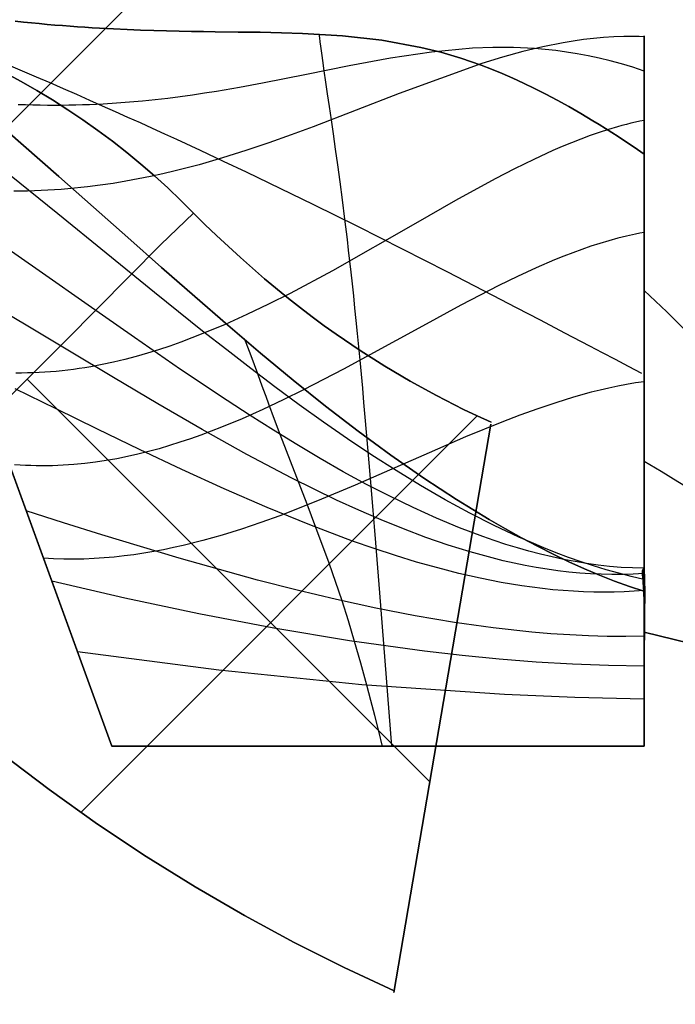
# Model space of a CAD drawing. Header units: millimetres. Extents: x -1030 to 192, y -442 to 180.
# Tile 111 of 256: x -1005.55 to -1003.7, y 166.15 to 168.92. Entities that reach past the tile are written whole.
import ezdxf

# ---------------------------------------------------------------- set-up
doc = ezdxf.new("R2010")
doc.units = ezdxf.units.MM
doc.header["$MEASUREMENT"] = 0
doc.layers.add('OVIDIO 120x60x72h', color=7, linetype='Continuous')

msp = doc.modelspace()

# ---------------------------------------------------------------- linework, layer by layer
at = {"layer": 'OVIDIO 120x60x72h', "extrusion": (-0.000231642, 0.999884, 0.015217)}
for points in [[(1007.8802, 752.9246), (996.9175, 32.8412)], [(996.9175, 32.8412), (1007.8802, 752.9246)], [(995.8571, 32.8573), (1006.8198, 752.9407)], [(1006.8198, 752.9407), (995.8571, 32.8573)]]:
    msp.add_lwpolyline(points, dxfattribs=at)
at = {"layer": 'OVIDIO 120x60x72h', "extrusion": (0.999885, -0.000231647, 0.015188)}
for points in [[(179.1304, 50.6732), (168.1459, 770.7703)], [(168.1459, 770.7703), (179.1304, 50.6732)]]:
    msp.add_lwpolyline(points, dxfattribs=at)
at = {"layer": 'OVIDIO 120x60x72h', "extrusion": (0.999884, -0.000231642, 0.015217)}
msp.add_lwpolyline([(178.2251, 50.7005), (167.2622, 770.7976)], dxfattribs=at)
at = {"layer": 'OVIDIO 120x60x72h'}
for points in [[(-1028.4247, 145.7827), (-995.8984, 178.3089)], [(-995.8984, 178.3089), (-1028.4247, 145.7827)], [(-1001.3785, 172.8289), (-1022.9446, 151.2627)], [(-1005.2906, 166.8774), (-1006.0616, 168.9957)], [(-1006.0616, 168.9957), (-1005.2906, 166.8774)], [(-1004.3948, 166.7771), (-1005.5277, 167.91)], [(-1005.3773, 166.6912), (-1004.261, 167.8075)], [(-1005.2906, 166.8774), (-1003.7906, 166.8774)], [(-1003.7906, 166.8774), (-1005.2906, 166.8774)]]:
    msp.add_lwpolyline(points, dxfattribs=at)
at = {"layer": 'OVIDIO 120x60x72h', "extrusion": (0.999884, -0.000231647, 0.015199)}
for points in [[(167.0966, 770.7777), (178.0729, 50.6707)], [(178.0729, 50.6707), (167.0966, 770.7777)]]:
    msp.add_lwpolyline(points, dxfattribs=at)
at = {"layer": 'OVIDIO 120x60x72h', "extrusion": (0, 1.59187e-08, 1)}
for points in [[(-1006.0615, 168.9954), (-1005.2906, 166.8774)], [(-1005.2906, 166.8774), (-1006.0615, 168.9954)]]:
    msp.add_lwpolyline(points, dxfattribs=at)
at = {"layer": 'OVIDIO 120x60x72h', "extrusion": (0.982777, -0.161494, -0.089829)}
msp.add_lwpolyline([(3.7294, 661.2636), (2.8658, 660.7915)], dxfattribs=at)
at = {"layer": 'OVIDIO 120x60x72h', "extrusion": (0, 1, 0)}
for points in [[(1003.7906, 755.5378), (419.1111, 755.5378)], [(1003.7919, 755.1932), (419.1111, 755.1932)], [(1003.7906, 755.5783), (1005.2906, 755.5783)], [(1005.2906, 755.5783), (1003.7906, 755.5783)], [(1003.7906, 757.0783), (419.1111, 757.0783)], [(419.1111, 755.5783), (1003.7906, 755.5783)], [(419.1111, 757.0783), (1003.7906, 757.0783)], [(1003.7906, 755.5783), (419.1111, 755.5783)]]:
    msp.add_lwpolyline(points, dxfattribs=at)
at = {"layer": 'OVIDIO 120x60x72h', "extrusion": (1, -0.000664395, 0.000465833)}
for points in [[(166.6476, 755.3036), (167.8777, 754.4411)], [(167.8777, 754.4411), (166.6476, 755.3036)]]:
    msp.add_lwpolyline(points, dxfattribs=at)
at = {"layer": 'OVIDIO 120x60x72h', "extrusion": (1, 0, 0)}
for points in [[(168.5446, 753.9735), (168.5245, 753.9437), (168.5038, 753.9142), (168.4825, 753.8851), (168.4607, 753.8563), (168.4384, 753.828), (168.4155, 753.8), (168.3922, 753.7724), (168.3683, 753.7452), (168.344, 753.7185), (168.3192, 753.6922), (168.2939, 753.6664), (168.2682, 753.641), (168.242, 753.6162), (168.2154, 753.5918), (168.1884, 753.5679), (168.1611, 753.5446)], [(168.1611, 753.5446), (168.1884, 753.5679), (168.2154, 753.5918), (168.242, 753.6162), (168.2682, 753.641), (168.2939, 753.6664), (168.3192, 753.6922), (168.344, 753.7185), (168.3683, 753.7452), (168.3922, 753.7724), (168.4155, 753.8), (168.4384, 753.828), (168.4607, 753.8563), (168.4825, 753.8851), (168.5038, 753.9142), (168.5245, 753.9437), (168.5446, 753.9735)], [(168.2341, 753.6089), (167.7858, 754.5056)], [(168.1611, 753.5446), (167.1983, 754.6949)], [(167.1983, 754.6949), (168.1611, 753.5446)], [(167.6598, 754.1435), (168.0348, 754.331)]]:
    msp.add_lwpolyline(points, dxfattribs=at)
at = {"layer": 'OVIDIO 120x60x72h', "extrusion": (-0.015219, -0.015219, 0.999768)}
msp.add_lwpolyline([(-993.4734, 180.1212), (-994.5341, 179.0608)], dxfattribs=at)
at = {"layer": 'OVIDIO 120x60x72h', "extrusion": (0.265507, 0.881208, -0.391124)}
for points in [[(965.2841, 585.8316), (1010.9038, 645.0517)], [(1010.9038, 645.0517), (965.2841, 585.8316)]]:
    msp.add_lwpolyline(points, dxfattribs=at)
at = {"layer": 'OVIDIO 120x60x72h', "extrusion": (1.17502e-06, 6.8884e-06, 1)}
for points in [[(-1004.223, 167.7845), (-1004.496, 166.1841)], [(-1004.496, 166.1841), (-1004.223, 167.7845)]]:
    msp.add_lwpolyline(points, dxfattribs=at)
at = {"layer": 'OVIDIO 120x60x72h', "extrusion": (0.26535, 0.881271, -0.391089)}
for points in [[(1009.955, 645.0009), (1007.8396, 642.2534)], [(1007.8396, 642.2534), (1009.955, 645.0009)]]:
    msp.add_lwpolyline(points, dxfattribs=at)
at = {"layer": 'OVIDIO 120x60x72h', "extrusion": (0.26556, 0.881185, -0.391139)}
for points in [[(1011.6195, 644.4873), (965.2992, 584.369)], [(965.2992, 584.369), (1011.6195, 644.4873)]]:
    msp.add_lwpolyline(points, dxfattribs=at)
at = {"layer": 'OVIDIO 120x60x72h', "extrusion": (0.265352, 0.881275, -0.39108)}
msp.add_lwpolyline([(1007.929, 642.1879), (1009.8548, 644.6893)], dxfattribs=at)
at = {"layer": 'OVIDIO 120x60x72h', "extrusion": (0.12261, 0.276068, 0.953286)}
msp.add_lwpolyline([(984.766, 472.1256), (984.766, 470.6256)], dxfattribs=at)
at = {"layer": 'OVIDIO 120x60x72h', "extrusion": (0.265358, 0.881269, -0.391088)}
for points in [[(1008.0174, 642.1123), (1009.7538, 644.3675)], [(1009.7538, 644.3675), (1008.0174, 642.1123)]]:
    msp.add_lwpolyline(points, dxfattribs=at)
at = {"layer": 'OVIDIO 120x60x72h'}
for points in [[(-1006.0115, 168.9351, 755.5761), (-1005.9637, 168.9222, 755.5761), (-1005.9161, 168.9081, 755.5763), (-1005.8688, 168.8927, 755.5765), (-1005.8217, 168.876, 755.5768), (-1005.7749, 168.858, 755.5773), (-1005.7284, 168.8387, 755.5779), (-1005.6822, 168.8182, 755.5787), (-1005.6364, 168.7963, 755.5796), (-1005.591, 168.7733, 755.5807), (-1005.546, 168.749, 755.5818), (-1005.5016, 168.7236, 755.5829), (-1005.4577, 168.6971, 755.5841), (-1005.4144, 168.6695, 755.5853), (-1005.3718, 168.6409, 755.5865), (-1005.3299, 168.6113, 755.5877), (-1005.2887, 168.5807, 755.5888), (-1005.2483, 168.5491, 755.5898), (-1005.2088, 168.5167, 755.5906), (-1005.1702, 168.4834, 755.5913), (-1005.1325, 168.4493, 755.5919), (-1005.0959, 168.4144, 755.5922), (-1005.0603, 168.3788, 755.5924)], [(-1005.0603, 168.3788, 755.5924), (-1005.0959, 168.4144, 755.5922), (-1005.1325, 168.4493, 755.5919), (-1005.1702, 168.4834, 755.5913), (-1005.2088, 168.5167, 755.5906), (-1005.2483, 168.5491, 755.5898), (-1005.2887, 168.5807, 755.5888), (-1005.3299, 168.6113, 755.5877), (-1005.3718, 168.6409, 755.5865), (-1005.4144, 168.6695, 755.5853), (-1005.4577, 168.6971, 755.5841), (-1005.5016, 168.7236, 755.5829), (-1005.546, 168.749, 755.5818), (-1005.591, 168.7733, 755.5807), (-1005.6364, 168.7963, 755.5796), (-1005.6822, 168.8182, 755.5787), (-1005.7284, 168.8387, 755.5779), (-1005.7749, 168.858, 755.5773), (-1005.8217, 168.876, 755.5768), (-1005.8688, 168.8927, 755.5765), (-1005.9161, 168.9081, 755.5763), (-1005.9637, 168.9222, 755.5761), (-1006.0115, 168.9351, 755.5761)], [(-1003.7906, 168.5446, 753.9735), (-1003.8094, 168.5575, 753.9935), (-1003.8279, 168.5701, 754.014), (-1003.8463, 168.5823, 754.0349), (-1003.8645, 168.5942, 754.0564), (-1003.8824, 168.6058, 754.0783), (-1003.9002, 168.6171, 754.1007), (-1003.9177, 168.628, 754.1236), (-1003.9351, 168.6387, 754.1469), (-1003.9693, 168.6591, 754.1948), (-1004.0028, 168.6784, 754.2444), (-1004.0356, 168.6965, 754.2955), (-1004.0678, 168.7136, 754.3482), (-1004.0995, 168.7296, 754.4023), (-1004.1305, 168.7445, 754.4576), (-1004.1611, 168.7585, 754.5143), (-1004.1912, 168.7715, 754.5721), (-1004.2209, 168.7836, 754.6309), (-1004.2501, 168.7948, 754.6908), (-1004.3077, 168.8147, 754.8131), (-1004.3641, 168.8314, 754.9384), (-1004.4197, 168.8453, 755.066), (-1004.5297, 168.8657, 755.3251), (-1004.6402, 168.8781, 755.5853), (-1004.7537, 168.8846, 755.841), (-1004.8123, 168.8864, 755.9655), (-1004.8725, 168.8876, 756.0869), (-1004.9347, 168.8884, 756.2044), (-1004.9992, 168.8892, 756.3175), (-1005.0323, 168.8896, 756.3721), (-1005.0662, 168.8902, 756.4254), (-1005.1008, 168.8908, 756.4772), (-1005.1361, 168.8916, 756.5274), (-1005.1723, 168.8927, 756.5761), (-1005.2092, 168.8939, 756.623), (-1005.2471, 168.8954, 756.6681), (-1005.2859, 168.8972, 756.7113), (-1005.3056, 168.8983, 756.7322), (-1005.3256, 168.8994, 756.7526), (-1005.3458, 168.9006, 756.7725), (-1005.3663, 168.9019, 756.7918), (-1005.387, 168.9033, 756.8106), (-1005.408, 168.9048, 756.8289), (-1005.4293, 168.9065, 756.8466), (-1005.4508, 168.9082, 756.8638), (-1005.4726, 168.91, 756.8804), (-1005.4947, 168.912, 756.8963), (-1005.5171, 168.9141, 756.9117), (-1005.5397, 168.9164, 756.9265), (-1005.5627, 168.9187, 756.9407)], [(-1005.5627, 168.9187, 756.9407), (-1005.5397, 168.9164, 756.9265), (-1005.5171, 168.9141, 756.9117), (-1005.4947, 168.912, 756.8963), (-1005.4726, 168.91, 756.8804), (-1005.4508, 168.9082, 756.8638), (-1005.4293, 168.9065, 756.8466), (-1005.408, 168.9048, 756.8289), (-1005.387, 168.9033, 756.8106), (-1005.3663, 168.9019, 756.7918), (-1005.3458, 168.9006, 756.7725), (-1005.3256, 168.8994, 756.7526), (-1005.3056, 168.8983, 756.7322), (-1005.2859, 168.8972, 756.7113), (-1005.2471, 168.8954, 756.6681), (-1005.2092, 168.8939, 756.623), (-1005.1723, 168.8927, 756.5761), (-1005.1361, 168.8916, 756.5274), (-1005.1008, 168.8908, 756.4772), (-1005.0662, 168.8902, 756.4254), (-1005.0323, 168.8896, 756.3721), (-1004.9992, 168.8892, 756.3175), (-1004.9347, 168.8884, 756.2044), (-1004.8725, 168.8876, 756.0869), (-1004.8123, 168.8864, 755.9655), (-1004.7537, 168.8846, 755.841), (-1004.6402, 168.8781, 755.5853), (-1004.5297, 168.8657, 755.3251), (-1004.4197, 168.8453, 755.066), (-1004.3641, 168.8314, 754.9384), (-1004.3077, 168.8147, 754.8131), (-1004.2501, 168.7948, 754.6908), (-1004.2209, 168.7836, 754.6309), (-1004.1912, 168.7715, 754.5721), (-1004.1611, 168.7585, 754.5143), (-1004.1305, 168.7445, 754.4576), (-1004.0995, 168.7296, 754.4023), (-1004.0678, 168.7136, 754.3482), (-1004.0356, 168.6965, 754.2955), (-1004.0028, 168.6784, 754.2444), (-1003.9693, 168.6591, 754.1948), (-1003.9351, 168.6387, 754.1469), (-1003.9177, 168.628, 754.1236), (-1003.9002, 168.6171, 754.1007), (-1003.8824, 168.6058, 754.0783), (-1003.8645, 168.5942, 754.0564), (-1003.8463, 168.5823, 754.0349), (-1003.8279, 168.5701, 754.014), (-1003.8094, 168.5575, 753.9935), (-1003.7906, 168.5446, 753.9735)], [(-1004.5018, 166.8774, 757.0783), (-1004.5055, 166.9255, 757.0778), (-1004.5093, 166.9736, 757.0761), (-1004.513, 167.0218, 757.0734), (-1004.5168, 167.07, 757.0695), (-1004.5205, 167.1181, 757.0646), (-1004.5243, 167.1662, 757.0587), (-1004.528, 167.2141, 757.0517), (-1004.5318, 167.2618, 757.0436), (-1004.5355, 167.3093, 757.0345), (-1004.5393, 167.3565, 757.0244), (-1004.543, 167.4034, 757.0132), (-1004.5468, 167.4499, 757.001), (-1004.5505, 167.496, 756.9879), (-1004.5542, 167.5417, 756.9737), (-1004.5579, 167.5869, 756.9585), (-1004.5616, 167.6315, 756.9424), (-1004.5654, 167.6755, 756.9253), (-1004.5691, 167.7189, 756.9073), (-1004.5727, 167.7617, 756.8884), (-1004.5764, 167.8037, 756.8687), (-1004.5801, 167.845, 756.8481), (-1004.5838, 167.8856, 756.8269), (-1004.5874, 167.9253, 756.8049), (-1004.5911, 167.9643, 756.7823), (-1004.5947, 168.0023, 756.759), (-1004.5983, 168.0395, 756.7352), (-1004.6019, 168.0758, 756.7109), (-1004.6055, 168.1112, 756.6862), (-1004.6091, 168.1457, 756.661), (-1004.6127, 168.1793, 756.6356), (-1004.6162, 168.212, 756.6098), (-1004.6197, 168.2437, 756.5838), (-1004.6233, 168.2746, 756.5576), (-1004.6268, 168.3045, 756.5313), (-1004.6337, 168.3617, 756.4782), (-1004.6405, 168.4156, 756.4248), (-1004.6472, 168.4664, 756.3711), (-1004.6537, 168.5141, 756.3174), (-1004.66, 168.559, 756.2639), (-1004.666, 168.6014, 756.2106), (-1004.6719, 168.6413, 756.1578), (-1004.6774, 168.6789, 756.1056), (-1004.6827, 168.7144, 756.0537), (-1004.6876, 168.7477, 756.002), (-1004.6921, 168.7791, 755.9501), (-1004.6963, 168.8085, 755.8978), (-1004.6982, 168.8224, 755.8714), (-1004.7001, 168.8357, 755.8449), (-1004.7018, 168.8484, 755.8181), (-1004.7034, 168.8605, 755.7911), (-1004.7049, 168.8718, 755.7637), (-1004.7063, 168.8824, 755.7361)], [(-1003.7906, 168.8753, 754.9859), (-1003.8049, 168.8757, 754.9984), (-1003.8193, 168.876, 755.0113), (-1003.8336, 168.876, 755.0246), (-1003.8479, 168.8758, 755.0382), (-1003.8765, 168.8748, 755.0664), (-1003.9051, 168.873, 755.096), (-1003.9336, 168.8704, 755.1269), (-1003.9621, 168.8671, 755.1591), (-1003.9906, 168.8631, 755.1923), (-1004.0191, 168.8583, 755.2267), (-1004.0761, 168.847, 755.2986), (-1004.1331, 168.8333, 755.3742), (-1004.1903, 168.8175, 755.453), (-1004.2477, 168.7999, 755.5346), (-1004.4808, 168.7157, 755.879), (-1004.7229, 168.6218, 756.2292), (-1004.7853, 168.5987, 756.3142), (-1004.8486, 168.5762, 756.3971), (-1004.9129, 168.5545, 756.4774), (-1004.9783, 168.534, 756.5549), (-1005.0447, 168.5149, 756.6289), (-1005.0784, 168.5059, 756.6644), (-1005.1123, 168.4974, 756.6989), (-1005.1466, 168.4893, 756.7323), (-1005.1812, 168.4817, 756.7645), (-1005.2161, 168.4747, 756.7956), (-1005.2514, 168.4682, 756.8253), (-1005.287, 168.4623, 756.8537), (-1005.323, 168.457, 756.8807), (-1005.3593, 168.4524, 756.9062), (-1005.3776, 168.4503, 756.9185), (-1005.396, 168.4485, 756.9303), (-1005.4145, 168.4468, 756.9417), (-1005.4331, 168.4452, 756.9527), (-1005.4518, 168.4439, 756.9633), (-1005.4706, 168.4428, 756.9735), (-1005.4895, 168.4418, 756.9833), (-1005.5085, 168.4411, 756.9926), (-1005.5276, 168.4405, 757.0015), (-1005.5468, 168.4402, 757.01), (-1005.5661, 168.4401, 757.018)], [(-1003.7906, 168.5446, 753.9735), (-1003.7906, 168.5643, 754.0038), (-1003.7906, 168.5834, 754.0345), (-1003.7906, 168.6021, 754.0656), (-1003.7906, 168.6202, 754.0972), (-1003.7906, 168.6378, 754.1291), (-1003.7906, 168.6548, 754.1613), (-1003.7906, 168.6713, 754.194), (-1003.7906, 168.6872, 754.227), (-1003.7906, 168.7025, 754.2603), (-1003.7906, 168.7172, 754.2939), (-1003.7906, 168.7313, 754.3279), (-1003.7906, 168.7448, 754.3621), (-1003.7906, 168.7576, 754.3965), (-1003.7906, 168.7699, 754.4313), (-1003.7906, 168.7815, 754.4662), (-1003.7906, 168.7924, 754.5014), (-1003.7906, 168.8027, 754.5368), (-1003.7906, 168.8124, 754.5723), (-1003.7906, 168.8213, 754.608), (-1003.7906, 168.8297, 754.6439), (-1003.7906, 168.8373, 754.6798), (-1003.7906, 168.8443, 754.7159), (-1003.7906, 168.8506, 754.7521), (-1003.7906, 168.8563, 754.7883), (-1003.7906, 168.8613, 754.8246), (-1003.7906, 168.8656, 754.8609), (-1003.7906, 168.8692, 754.8972), (-1003.7906, 168.8722, 754.9335), (-1003.7906, 168.8745, 754.9698), (-1003.7906, 168.8761, 755.006), (-1003.7906, 168.8771, 755.0422), (-1003.7906, 168.8774, 755.0783), (-1003.7906, 168.8769, 755.1227), (-1003.7906, 168.8754, 755.1675), (-1003.7906, 168.8729, 755.2126), (-1003.7906, 168.8693, 755.258), (-1003.7906, 168.8647, 755.3037), (-1003.7906, 168.8589, 755.3497), (-1003.7906, 168.852, 755.3959), (-1003.7906, 168.844, 755.4422), (-1003.7906, 168.8349, 755.4887), (-1003.7906, 168.8245, 755.5353), (-1003.7906, 168.813, 755.582), (-1003.7906, 168.8002, 755.6286), (-1003.7906, 168.7863, 755.6752), (-1003.7906, 168.7711, 755.7218), (-1003.7906, 168.7546, 755.7682), (-1003.7906, 168.737, 755.8145), (-1003.7906, 168.7181, 755.8605), (-1003.7906, 168.698, 755.9063), (-1003.7906, 168.6766, 755.9518), (-1003.7906, 168.654, 755.9969), (-1003.7906, 168.6302, 756.0416), (-1003.7906, 168.6051, 756.0858), (-1003.7906, 168.5789, 756.1296), (-1003.7906, 168.5514, 756.1727), (-1003.7906, 168.5228, 756.2153), (-1003.7906, 168.493, 756.2572), (-1003.7906, 168.4621, 756.2984), (-1003.7906, 168.4301, 756.3389), (-1003.7906, 168.397, 756.3786), (-1003.7906, 168.3629, 756.4174), (-1003.7906, 168.3278, 756.4554), (-1003.7906, 168.2916, 756.4925), (-1003.7906, 168.2546, 756.5286), (-1003.7906, 168.2166, 756.5638), (-1003.7906, 168.1777, 756.5979), (-1003.7906, 168.138, 756.631), (-1003.7906, 168.0975, 756.663), (-1003.7906, 168.0563, 756.6939), (-1003.7906, 168.0144, 756.7237), (-1003.7906, 167.9718, 756.7523), (-1003.7906, 167.9287, 756.7797), (-1003.7906, 167.8849, 756.806), (-1003.7906, 167.8407, 756.831), (-1003.7906, 167.796, 756.8549), (-1003.7906, 167.7509, 756.8775), (-1003.7906, 167.7054, 756.8988), (-1003.7906, 167.6597, 756.919), (-1003.7906, 167.6136, 756.9379), (-1003.7906, 167.5673, 756.9555), (-1003.7906, 167.5209, 756.972), (-1003.7906, 167.4744, 756.9871), (-1003.7906, 167.4277, 757.0011), (-1003.7906, 167.3811, 757.0138), (-1003.7906, 167.3344, 757.0254), (-1003.7906, 167.2878, 757.0357), (-1003.7906, 167.2413, 757.0449), (-1003.7906, 167.195, 757.0529), (-1003.7906, 167.1488, 757.0598), (-1003.7906, 167.1028, 757.0656), (-1003.7906, 167.0571, 757.0702), (-1003.7906, 167.0117, 757.0738), (-1003.7906, 166.9666, 757.0763), (-1003.7906, 166.9218, 757.0778), (-1003.7906, 166.8774, 757.0783)], [(-1003.7906, 166.8774, 757.0783), (-1003.7906, 166.9448, 757.0771), (-1003.7906, 167.012, 757.0737), (-1003.7906, 167.0792, 757.0679), (-1003.7906, 167.146, 757.0599), (-1003.7906, 167.2126, 757.0496), (-1003.7906, 167.2788, 757.0371), (-1003.7906, 167.3446, 757.0224), (-1003.7906, 167.4098, 757.0056), (-1003.7906, 167.4744, 756.9865), (-1003.7906, 167.5384, 756.9654), (-1003.7906, 167.6016, 756.9421), (-1003.7906, 167.664, 756.9167), (-1003.7906, 167.7255, 756.8893), (-1003.7906, 167.7861, 756.8598), (-1003.7906, 167.8456, 756.8283), (-1003.7906, 167.904, 756.7947), (-1003.7906, 167.9612, 756.7592), (-1003.7906, 168.0172, 756.7218), (-1003.7906, 168.0719, 756.6825), (-1003.7906, 168.1252, 756.6413), (-1003.7906, 168.1772, 756.5984), (-1003.7906, 168.2276, 756.5537), (-1003.7906, 168.2766, 756.5074), (-1003.7906, 168.3239, 756.4595), (-1003.7906, 168.3696, 756.41), (-1003.7906, 168.4137, 756.3589), (-1003.7906, 168.4559, 756.3065), (-1003.7906, 168.4964, 756.2526), (-1003.7906, 168.5351, 756.1974), (-1003.7906, 168.5718, 756.141), (-1003.7906, 168.6066, 756.0833), (-1003.7906, 168.6394, 756.0245), (-1003.7906, 168.6702, 755.9646), (-1003.7906, 168.6989, 755.9037), (-1003.7906, 168.7256, 755.8418), (-1003.7906, 168.7501, 755.7791), (-1003.7906, 168.7726, 755.7156), (-1003.7906, 168.7929, 755.6513), (-1003.7906, 168.811, 755.5865), (-1003.7906, 168.8271, 755.521), (-1003.7906, 168.8409, 755.4551), (-1003.7906, 168.8525, 755.3887), (-1003.7906, 168.8619, 755.322), (-1003.7906, 168.8691, 755.2551), (-1003.7906, 168.8741, 755.1879), (-1003.7906, 168.8768, 755.1206), (-1003.7906, 168.8772, 755.0532), (-1003.7906, 168.8753, 754.9859), (-1003.7906, 168.8711, 754.9187), (-1003.7906, 168.8646, 754.8516), (-1003.7906, 168.8558, 754.7848), (-1003.7906, 168.8448, 754.7184), (-1003.7906, 168.8316, 754.6523), (-1003.7906, 168.8161, 754.5867), (-1003.7906, 168.7984, 754.5217), (-1003.7906, 168.7786, 754.4573), (-1003.7906, 168.7566, 754.3936), (-1003.7906, 168.7324, 754.3307), (-1003.7906, 168.7062, 754.2687), (-1003.7906, 168.6779, 754.2075), (-1003.7906, 168.6475, 754.1474), (-1003.7906, 168.6152, 754.0883), (-1003.7906, 168.5809, 754.0303), (-1003.7906, 168.5446, 753.9735)], [(-1003.7906, 168.7786, 754.4573), (-1003.8068, 168.784, 754.4744), (-1003.8229, 168.7891, 754.492), (-1003.839, 168.794, 754.5099), (-1003.8549, 168.7986, 754.5283), (-1003.8865, 168.8071, 754.5662), (-1003.9178, 168.8147, 754.6057), (-1003.9488, 168.8213, 754.6465), (-1003.9795, 168.8271, 754.6888), (-1004.0099, 168.832, 754.7323), (-1004.0401, 168.8361, 754.7771), (-1004.07, 168.8394, 754.823), (-1004.0997, 168.8419, 754.8701), (-1004.1586, 168.8447, 754.9671), (-1004.2169, 168.8449, 755.0677), (-1004.2748, 168.8427, 755.1713), (-1004.3899, 168.8321, 755.3849), (-1004.5053, 168.8149, 755.6037), (-1004.6223, 168.7932, 755.823), (-1004.7422, 168.7689, 756.0384), (-1004.8036, 168.7565, 756.1432), (-1004.8663, 168.7443, 756.2453), (-1004.9304, 168.7324, 756.3442), (-1004.996, 168.7212, 756.4393), (-1005.0294, 168.7159, 756.4852), (-1005.0633, 168.7109, 756.53), (-1005.0977, 168.7061, 756.5735), (-1005.1326, 168.7017, 756.6158), (-1005.1679, 168.6977, 756.6566), (-1005.2038, 168.694, 756.696), (-1005.2403, 168.6908, 756.734), (-1005.2774, 168.688, 756.7703), (-1005.315, 168.6857, 756.8049), (-1005.334, 168.6847, 756.8216), (-1005.3532, 168.6839, 756.8379), (-1005.3726, 168.6832, 756.8537), (-1005.3921, 168.6826, 756.869), (-1005.4118, 168.6822, 756.8839), (-1005.4317, 168.682, 756.8983), (-1005.4517, 168.6819, 756.9122), (-1005.4719, 168.6819, 756.9256), (-1005.4923, 168.6821, 756.9385), (-1005.5128, 168.6825, 756.9509), (-1005.5336, 168.683, 756.9628), (-1005.5545, 168.6837, 756.9742)], [(-1003.7973, 167.9271, 754.3991), (-1003.8347, 167.9467, 754.4302), (-1003.8716, 167.9661, 754.4622), (-1003.908, 167.9851, 754.4951), (-1003.9439, 168.004, 754.5287), (-1004.0144, 168.0409, 754.5981), (-1004.0833, 168.0769, 754.67), (-1004.1508, 168.1121, 754.7442), (-1004.217, 168.1465, 754.8203), (-1004.3462, 168.2133, 754.9768), (-1004.5972, 168.3406, 755.2972), (-1004.7216, 168.4022, 755.4556), (-1004.8473, 168.4632, 755.6091), (-1004.911, 168.4937, 755.6832), (-1004.9755, 168.5242, 755.7549), (-1005.0409, 168.5548, 755.8241), (-1005.1076, 168.5856, 755.8903), (-1005.1414, 168.6011, 755.9222), (-1005.1756, 168.6167, 755.9532), (-1005.2101, 168.6324, 755.9833), (-1005.2451, 168.6482, 756.0125), (-1005.2804, 168.664, 756.0406), (-1005.3163, 168.68, 756.0677), (-1005.3525, 168.6961, 756.0938), (-1005.3893, 168.7123, 756.1187), (-1005.4265, 168.7286, 756.1424), (-1005.4643, 168.7451, 756.1649), (-1005.5027, 168.7618, 756.1861), (-1005.5416, 168.7786, 756.2061), (-1005.5811, 168.7955, 756.2247)], [(-1003.7918, 167.3145, 754.836), (-1003.8325, 167.3277, 754.8606), (-1003.8741, 167.3426, 754.8848), (-1003.9163, 167.3591, 754.9087), (-1003.9593, 167.3772, 754.9322), (-1004.0028, 167.3968, 754.9554), (-1004.0469, 167.4179, 754.9782), (-1004.0915, 167.4405, 755.0008), (-1004.1365, 167.4643, 755.023), (-1004.1818, 167.4895, 755.045), (-1004.2275, 167.5159, 755.0667), (-1004.3194, 167.5721, 755.1093), (-1004.4119, 167.6326, 755.151), (-1004.5043, 167.6969, 755.1918), (-1004.5964, 167.7644, 755.2318), (-1004.6881, 167.8351, 755.2707), (-1004.7798, 167.9085, 755.3084), (-1004.8717, 167.9846, 755.3446), (-1004.964, 168.063, 755.3789), (-1005.057, 168.1435, 755.4113), (-1005.1508, 168.2259, 755.4413), (-1005.2457, 168.31, 755.4688), (-1005.3419, 168.3955, 755.4935), (-1005.4396, 168.482, 755.5153), (-1005.5388, 168.5689, 755.5341), (-1005.6396, 168.656, 755.5497)], [(-1005.6396, 168.656, 755.5497), (-1005.5388, 168.5689, 755.5341), (-1005.4396, 168.482, 755.5153), (-1005.3419, 168.3955, 755.4935), (-1005.2457, 168.31, 755.4688), (-1005.1508, 168.2259, 755.4413), (-1005.057, 168.1435, 755.4113), (-1004.964, 168.063, 755.3789), (-1004.8717, 167.9846, 755.3446), (-1004.7798, 167.9085, 755.3084), (-1004.6881, 167.8351, 755.2707), (-1004.5964, 167.7644, 755.2318), (-1004.5043, 167.6969, 755.1918), (-1004.4119, 167.6326, 755.151), (-1004.3194, 167.5721, 755.1093), (-1004.2275, 167.5159, 755.0667), (-1004.1818, 167.4895, 755.045), (-1004.1365, 167.4643, 755.023), (-1004.0915, 167.4405, 755.0008), (-1004.0469, 167.4179, 754.9782), (-1004.0028, 167.3968, 754.9554), (-1003.9593, 167.3772, 754.9322), (-1003.9163, 167.3591, 754.9087), (-1003.8741, 167.3426, 754.8848), (-1003.8325, 167.3277, 754.8606), (-1003.7918, 167.3145, 754.836)], [(-1003.7906, 168.6394, 756.0245), (-1003.8031, 168.637, 756.029), (-1003.8156, 168.6343, 756.0337), (-1003.8282, 168.6315, 756.0387), (-1003.8408, 168.6284, 756.0439), (-1003.8535, 168.6251, 756.0493), (-1003.8662, 168.6216, 756.055), (-1003.8918, 168.6141, 756.067), (-1003.9175, 168.6058, 756.0798), (-1003.9434, 168.5968, 756.0935), (-1003.9694, 168.5871, 756.108), (-1003.9956, 168.5768, 756.1232), (-1004.022, 168.5659, 756.1391), (-1004.0485, 168.5544, 756.1557), (-1004.102, 168.5297, 756.1908), (-1004.1561, 168.5031, 756.2283), (-1004.2108, 168.4747, 756.2677), (-1004.3219, 168.4139, 756.3514), (-1004.4354, 168.3492, 756.4397), (-1004.6687, 168.2165, 756.6212), (-1004.7884, 168.1525, 756.7098), (-1004.849, 168.1219, 756.7526), (-1004.9101, 168.0927, 756.794), (-1004.9716, 168.0651, 756.8336), (-1005.0336, 168.0392, 756.8714), (-1005.0647, 168.0271, 756.8894), (-1005.096, 168.0154, 756.9069), (-1005.1274, 168.0044, 756.9237), (-1005.1589, 167.994, 756.9398), (-1005.1904, 167.9842, 756.9553), (-1005.2221, 167.9751, 756.97), (-1005.2539, 167.9668, 756.9839), (-1005.2858, 167.9591, 756.997), (-1005.3178, 167.9522, 757.0093), (-1005.3499, 167.9462, 757.0207), (-1005.366, 167.9434, 757.026), (-1005.3821, 167.9409, 757.0311), (-1005.3982, 167.9386, 757.036), (-1005.4144, 167.9365, 757.0407), (-1005.4306, 167.9347, 757.0451), (-1005.4468, 167.9331, 757.0492), (-1005.463, 167.9317, 757.0531), (-1005.4793, 167.9305, 757.0567), (-1005.4955, 167.9296, 757.0601), (-1005.5118, 167.9289, 757.0632), (-1005.5282, 167.9285, 757.066), (-1005.5445, 167.9283, 757.0685), (-1005.5609, 167.9284, 757.0708)], [(-1003.7917, 167.3469, 754.9028), (-1003.8273, 167.3552, 754.9237), (-1003.8627, 167.3644, 754.9442), (-1003.8981, 167.3744, 754.9643), (-1003.9333, 167.3853, 754.9842), (-1003.9685, 167.3969, 755.0037), (-1004.0037, 167.4093, 755.0229), (-1004.0388, 167.4224, 755.0418), (-1004.0738, 167.4363, 755.0604), (-1004.1087, 167.4509, 755.0786), (-1004.1436, 167.4662, 755.0965), (-1004.2131, 167.4989, 755.1314), (-1004.2824, 167.534, 755.165), (-1004.3516, 167.5716, 755.1972), (-1004.4205, 167.6115, 755.2282), (-1004.4892, 167.6535, 755.2579), (-1004.5578, 167.6974, 755.2862), (-1004.6262, 167.7431, 755.3133), (-1004.6945, 167.7904, 755.339), (-1004.7627, 167.8392, 755.3635), (-1004.8308, 167.8894, 755.3866), (-1004.8988, 167.9408, 755.4084), (-1004.9668, 167.9932, 755.4289), (-1005.0347, 168.0465, 755.4481), (-1005.1704, 168.1551, 755.4826), (-1005.3062, 168.2654, 755.5118), (-1005.4422, 168.3762, 755.5357), (-1005.5784, 168.4862, 755.5543)], [(-1005.0603, 168.3788, 755.5924), (-1005.1524, 168.2899, 755.5906), (-1005.4205, 168.0193, 755.5783), (-1005.774, 167.6657, 755.5783), (-1006.1324, 167.3297, 755.5721)], [(-1006.1324, 167.3297, 755.5721), (-1005.774, 167.6657, 755.5783), (-1005.4205, 168.0193, 755.5783), (-1005.1524, 168.2899, 755.5906), (-1005.0603, 168.3788, 755.5924)], [(-1005.0603, 168.3788, 755.5924), (-1005.028, 168.3468, 755.5919), (-1004.9952, 168.3151, 755.5907), (-1004.9283, 168.2533, 755.5867), (-1004.8606, 168.194, 755.5821), (-1004.7929, 168.1381, 755.5783), (-1004.7594, 168.1116, 755.5772), (-1004.7259, 168.0861, 755.5766), (-1004.6925, 168.0614, 755.5764), (-1004.6589, 168.0374, 755.5765), (-1004.5912, 167.9915, 755.5774), (-1004.5218, 167.9476, 755.5783), (-1004.4501, 167.9053, 755.5787), (-1004.376, 167.8646, 755.5787), (-1004.3, 167.826, 755.5785), (-1004.2612, 167.8076, 755.5784), (-1004.2221, 167.7897, 755.5783)], [(-1004.2221, 167.7897, 755.5783), (-1004.2612, 167.8076, 755.5784), (-1004.3, 167.826, 755.5785), (-1004.376, 167.8646, 755.5787), (-1004.4501, 167.9053, 755.5787), (-1004.5218, 167.9476, 755.5783), (-1004.5912, 167.9915, 755.5774), (-1004.6589, 168.0374, 755.5765), (-1004.6925, 168.0614, 755.5764), (-1004.7259, 168.0861, 755.5766), (-1004.7594, 168.1116, 755.5772), (-1004.7929, 168.1381, 755.5783), (-1004.8606, 168.194, 755.5821), (-1004.9283, 168.2533, 755.5867), (-1004.9952, 168.3151, 755.5907), (-1005.028, 168.3468, 755.5919), (-1005.0603, 168.3788, 755.5924)], [(-1003.7906, 168.3239, 756.4595), (-1003.8029, 168.3217, 756.4618), (-1003.8153, 168.3193, 756.4642), (-1003.8402, 168.3139, 756.4696), (-1003.8651, 168.3078, 756.4755), (-1003.8902, 168.3009, 756.4821), (-1003.9155, 168.2934, 756.4891), (-1003.9408, 168.2853, 756.4967), (-1003.9662, 168.2765, 756.5048), (-1003.9918, 168.2672, 756.5133), (-1004.0175, 168.2573, 756.5223), (-1004.0433, 168.2468, 756.5318), (-1004.0952, 168.2245, 756.5518), (-1004.1475, 168.2003, 756.5734), (-1004.2003, 168.1746, 756.5962), (-1004.3072, 168.1193, 756.6451), (-1004.4157, 168.0605, 756.697), (-1004.6374, 167.9393, 756.8045), (-1004.7505, 167.8806, 756.8573), (-1004.8077, 167.8525, 756.8828), (-1004.8651, 167.8255, 756.9075), (-1004.9229, 167.7998, 756.9313), (-1004.9811, 167.7758, 756.9539), (-1005.0395, 167.7535, 756.9752), (-1005.0689, 167.7432, 756.9853), (-1005.0984, 167.7333, 756.995), (-1005.1279, 167.724, 757.0042), (-1005.1575, 167.7153, 757.0131), (-1005.1871, 167.7073, 757.0214), (-1005.2169, 167.6999, 757.0293), (-1005.2467, 167.6931, 757.0367), (-1005.2766, 167.6871, 757.0436), (-1005.3066, 167.6818, 757.0499), (-1005.3367, 167.6773, 757.0556), (-1005.3668, 167.6735, 757.0608), (-1005.397, 167.6706, 757.0653), (-1005.4121, 167.6694, 757.0673), (-1005.4273, 167.6685, 757.0692), (-1005.4424, 167.6678, 757.0709), (-1005.4576, 167.6673, 757.0724), (-1005.4728, 167.667, 757.0738), (-1005.488, 167.6669, 757.0749), (-1005.5033, 167.6671, 757.076), (-1005.5185, 167.6676, 757.0768), (-1005.5338, 167.6682, 757.0775), (-1005.549, 167.6691, 757.0779), (-1005.5643, 167.6703, 757.0782)], [(-1003.7917, 167.3785, 755.0659), (-1003.8238, 167.3794, 755.0812), (-1003.8561, 167.3812, 755.0963), (-1003.8883, 167.3839, 755.1112), (-1003.9206, 167.3875, 755.1259), (-1003.953, 167.392, 755.1403), (-1003.9854, 167.3973, 755.1545), (-1004.0178, 167.4035, 755.1686), (-1004.0502, 167.4104, 755.1824), (-1004.0827, 167.4182, 755.1959), (-1004.1153, 167.4267, 755.2093), (-1004.1478, 167.4359, 755.2224), (-1004.1804, 167.4459, 755.2353), (-1004.213, 167.4566, 755.248), (-1004.2456, 167.4679, 755.2605), (-1004.2783, 167.48, 755.2727), (-1004.3109, 167.4926, 755.2848), (-1004.3763, 167.5199, 755.3081), (-1004.4418, 167.5494, 755.3305), (-1004.5073, 167.5812, 755.352), (-1004.5728, 167.6149, 755.3726), (-1004.6384, 167.6505, 755.3922), (-1004.7039, 167.6879, 755.4109), (-1004.7695, 167.7267, 755.4287), (-1004.835, 167.767, 755.4455), (-1004.9005, 167.8084, 755.4613), (-1004.9659, 167.8509, 755.4762), (-1005.0966, 167.9385, 755.5029), (-1005.227, 168.0284, 755.5257), (-1005.3568, 168.1192, 755.5445), (-1005.4861, 168.2098, 755.5592), (-1005.6146, 168.2989, 755.5698)], [(-1003.7914, 167.3642, 755.1976), (-1003.8214, 167.3623, 755.2071), (-1003.8514, 167.3613, 755.2166), (-1003.8816, 167.361, 755.226), (-1003.9118, 167.3616, 755.2354), (-1003.9421, 167.3629, 755.2448), (-1003.9725, 167.3651, 755.254), (-1004.0031, 167.3679, 755.2633), (-1004.0336, 167.3715, 755.2724), (-1004.0643, 167.3758, 755.2815), (-1004.0951, 167.3809, 755.2905), (-1004.1259, 167.3866, 755.2995), (-1004.1568, 167.3929, 755.3084), (-1004.1877, 167.3999, 755.3171), (-1004.2187, 167.4076, 755.3259), (-1004.2809, 167.4247, 755.343), (-1004.3433, 167.444, 755.3598), (-1004.4059, 167.4656, 755.3761), (-1004.4687, 167.4892, 755.3921), (-1004.5315, 167.5146, 755.4076), (-1004.5945, 167.5418, 755.4226), (-1004.6575, 167.5706, 755.437), (-1004.7206, 167.6009, 755.451), (-1004.7837, 167.6325, 755.4643), (-1004.9098, 167.699, 755.4892), (-1005.0357, 167.7692, 755.5116), (-1005.161, 167.8418, 755.531), (-1005.2857, 167.9157, 755.5475), (-1005.4094, 167.9899, 755.5606), (-1005.532, 168.0631, 755.5703), (-1005.6532, 168.1344, 755.5763)], [(-1003.7906, 168.1611, 753.5446), (-1003.7273, 168.1005, 753.4959), (-1003.664, 168.0381, 753.4495), (-1003.6008, 167.9739, 753.4057), (-1003.5375, 167.9081, 753.3643), (-1003.4743, 167.8407, 753.3256), (-1003.411, 167.7718, 753.2894)], [(-1003.411, 167.7718, 753.2894), (-1003.4743, 167.8407, 753.3256), (-1003.5375, 167.9081, 753.3643), (-1003.6008, 167.9739, 753.4057), (-1003.664, 168.0381, 753.4495), (-1003.7273, 168.1005, 753.4959), (-1003.7906, 168.1611, 753.5446)], [(-1004.5275, 166.877, 755.5783), (-1004.5383, 166.9204, 755.5777), (-1004.5493, 166.9637, 755.5759), (-1004.5605, 167.0068, 755.5728), (-1004.5719, 167.0495, 755.5686), (-1004.5804, 167.0809, 755.5648), (-1004.589, 167.1118, 755.5605), (-1004.6064, 167.1723, 755.5506), (-1004.6241, 167.2307, 755.5396), (-1004.642, 167.2869, 755.5279), (-1004.6785, 167.3934, 755.5043), (-1004.7156, 167.4938, 755.4828), (-1004.7406, 167.5588, 755.4709), (-1004.8163, 167.7553, 755.4408), (-1004.8321, 167.7979, 755.4333), (-1004.8479, 167.8407, 755.4247), (-1004.8558, 167.8621, 755.4198), (-1004.8637, 167.8835, 755.4145), (-1004.8716, 167.9048, 755.4087), (-1004.8794, 167.926, 755.4023), (-1004.8889, 167.9514, 755.3939), (-1004.8983, 167.9765, 755.3846), (-1004.903, 167.9888, 755.3796), (-1004.9077, 168.001, 755.3744), (-1004.9124, 168.0131, 755.3689), (-1004.917, 168.025, 755.3632)], [(-1003.7906, 167.904, 756.7947), (-1003.8154, 167.9003, 756.7969), (-1003.8402, 167.8961, 756.7993), (-1003.8651, 167.8914, 756.802), (-1003.89, 167.8861, 756.805), (-1003.9149, 167.8804, 756.8082), (-1003.9399, 167.8741, 756.8117), (-1003.9899, 167.8603, 756.8192), (-1004.0401, 167.8448, 756.8277), (-1004.0905, 167.8279, 756.8368), (-1004.1411, 167.8096, 756.8467), (-1004.1918, 167.7901, 756.8571), (-1004.2938, 167.7484, 756.8795), (-1004.3967, 167.704, 756.9033), (-1004.605, 167.6127, 756.9526), (-1004.7107, 167.5683, 756.9768), (-1004.8174, 167.5267, 756.9999), (-1004.8711, 167.5073, 757.0108), (-1004.9252, 167.489, 757.0212), (-1004.9796, 167.4721, 757.0309), (-1005.0342, 167.4566, 757.04), (-1005.0892, 167.4429, 757.0483), (-1005.1168, 167.4367, 757.0522), (-1005.1445, 167.4309, 757.0558), (-1005.1722, 167.4257, 757.0592), (-1005.2001, 167.421, 757.0623), (-1005.228, 167.4168, 757.0652), (-1005.256, 167.4132, 757.0679), (-1005.2841, 167.4101, 757.0702), (-1005.3123, 167.4077, 757.0723), (-1005.3406, 167.4059, 757.0741), (-1005.3689, 167.4047, 757.0756), (-1005.3974, 167.4042, 757.0768), (-1005.4259, 167.4044, 757.0776), (-1005.4546, 167.4053, 757.0781), (-1005.4833, 167.4069, 757.0783)], [(-1003.7912, 167.3159, 755.3209), (-1003.8193, 167.3137, 755.3255), (-1003.8474, 167.3122, 755.3301), (-1003.8757, 167.3113, 755.3348), (-1003.9042, 167.311, 755.3396), (-1003.9327, 167.3113, 755.3445), (-1003.9613, 167.3122, 755.3494), (-1003.9901, 167.3137, 755.3545), (-1004.019, 167.3157, 755.3595), (-1004.0479, 167.3183, 755.3646), (-1004.077, 167.3214, 755.3698), (-1004.1354, 167.3292, 755.3803), (-1004.1941, 167.339, 755.3909), (-1004.2532, 167.3507, 755.4016), (-1004.3125, 167.3642, 755.4123), (-1004.3721, 167.3794, 755.4231), (-1004.4318, 167.3962, 755.4338), (-1004.4918, 167.4145, 755.4445), (-1004.5519, 167.4342, 755.455), (-1004.6121, 167.4551, 755.4654), (-1004.7326, 167.5005, 755.4856), (-1004.8532, 167.5498, 755.5046), (-1004.9736, 167.6023, 755.5221), (-1005.0935, 167.6571, 755.5379), (-1005.2127, 167.7134, 755.5516), (-1005.3308, 167.7704, 755.5628), (-1005.4476, 167.8274, 755.5712), (-1005.563, 167.8834, 755.5765)], [(-1003.411, 167.4364, 753.9603), (-1003.4585, 167.4688, 753.9771), (-1003.5059, 167.5006, 753.9948), (-1003.5533, 167.532, 754.0134), (-1003.6008, 167.5627, 754.0329), (-1003.6482, 167.5929, 754.0533), (-1003.6957, 167.6224, 754.0746), (-1003.7431, 167.6514, 754.0967), (-1003.7906, 167.6797, 754.1197)], [(-1003.7909, 167.1872, 755.4716), (-1003.8427, 167.1864, 755.473), (-1003.8948, 167.1868, 755.4747), (-1003.9474, 167.1883, 755.4769), (-1004.0004, 167.1908, 755.4795), (-1004.0538, 167.1944, 755.4825), (-1004.1076, 167.1989, 755.4857), (-1004.2159, 167.2108, 755.4931), (-1004.3254, 167.2262, 755.5015), (-1004.4356, 167.2448, 755.5104), (-1004.5464, 167.2663, 755.5198), (-1004.6575, 167.2904, 755.5293), (-1004.7688, 167.3168, 755.5386), (-1004.88, 167.3452, 755.5476), (-1005.1011, 167.4067, 755.5632), (-1005.319, 167.4727, 755.5742), (-1005.4262, 167.5065, 755.5772), (-1005.5319, 167.5406, 755.5783)], [(-1003.7918, 167.3145, 754.836), (-1003.7923, 167.3219, 754.8517), (-1003.7929, 167.3292, 754.8681), (-1003.7935, 167.3362, 754.885), (-1003.794, 167.3428, 754.9019), (-1003.795, 167.3546, 754.934), (-1003.7953, 167.3595, 754.9484), (-1003.7955, 167.3635, 754.9612), (-1003.7956, 167.3667, 754.9721), (-1003.7957, 167.3679, 754.9769), (-1003.7956, 167.369, 754.9813), (-1003.7956, 167.3699, 754.9853), (-1003.7956, 167.3707, 754.9891), (-1003.7955, 167.3713, 754.9926), (-1003.7954, 167.3718, 754.9959), (-1003.7953, 167.3723, 754.999), (-1003.7952, 167.3726, 755.0019), (-1003.7936, 167.3764, 755.0475), (-1003.7932, 167.3776, 755.063), (-1003.7929, 167.3779, 755.0707), (-1003.7927, 167.378, 755.0783), (-1003.7923, 167.3778, 755.0948), (-1003.792, 167.3769, 755.1112), (-1003.7917, 167.3755, 755.1276), (-1003.7914, 167.3736, 755.1439), (-1003.7911, 167.3711, 755.1602), (-1003.7908, 167.3681, 755.1763), (-1003.7906, 167.3645, 755.1924), (-1003.7903, 167.3605, 755.2083), (-1003.7901, 167.3559, 755.2241), (-1003.7899, 167.3508, 755.2397), (-1003.7898, 167.3452, 755.2551), (-1003.7896, 167.3391, 755.2703), (-1003.7895, 167.3326, 755.2853), (-1003.7894, 167.3255, 755.3001), (-1003.7894, 167.318, 755.3147), (-1003.7893, 167.3101, 755.3289), (-1003.7893, 167.3016, 755.3429), (-1003.7894, 167.2928, 755.3566), (-1003.7894, 167.2834, 755.37), (-1003.7895, 167.2737, 755.3831), (-1003.7896, 167.2636, 755.3958), (-1003.7897, 167.253, 755.4082), (-1003.7898, 167.2421, 755.4203), (-1003.7899, 167.2307, 755.432), (-1003.79, 167.219, 755.4433), (-1003.7902, 167.207, 755.4542), (-1003.7903, 167.1946, 755.4648), (-1003.7904, 167.1818, 755.4749), (-1003.7905, 167.1688, 755.4846), (-1003.7906, 167.1554, 755.4939), (-1003.7908, 167.1417, 755.5028), (-1003.7908, 167.1277, 755.5111), (-1003.7909, 167.1135, 755.5191), (-1003.791, 167.0989, 755.5265), (-1003.791, 167.0842, 755.5335), (-1003.791, 167.0692, 755.54), (-1003.791, 167.0539, 755.546), (-1003.791, 167.0385, 755.5515), (-1003.791, 167.0229, 755.5565), (-1003.791, 167.0072, 755.561), (-1003.791, 166.9913, 755.565), (-1003.7909, 166.9753, 755.5685), (-1003.7909, 166.9591, 755.5715), (-1003.7908, 166.9429, 755.5739), (-1003.7908, 166.9266, 755.5758), (-1003.7907, 166.9102, 755.5772), (-1003.7906, 166.8938, 755.578), (-1003.7906, 166.8774, 755.5783)], [(-1003.7906, 166.8774, 755.5783), (-1003.7906, 166.8938, 755.578), (-1003.7907, 166.9102, 755.5772), (-1003.7908, 166.9266, 755.5758), (-1003.7908, 166.9429, 755.5739), (-1003.7909, 166.9591, 755.5715), (-1003.7909, 166.9753, 755.5685), (-1003.791, 166.9913, 755.565), (-1003.791, 167.0072, 755.561), (-1003.791, 167.0229, 755.5565), (-1003.791, 167.0385, 755.5515), (-1003.791, 167.0539, 755.546), (-1003.791, 167.0692, 755.54), (-1003.791, 167.0842, 755.5335), (-1003.791, 167.0989, 755.5265), (-1003.7909, 167.1135, 755.5191), (-1003.7908, 167.1277, 755.5111), (-1003.7908, 167.1417, 755.5028), (-1003.7906, 167.1554, 755.4939), (-1003.7905, 167.1688, 755.4846), (-1003.7904, 167.1818, 755.4749), (-1003.7903, 167.1946, 755.4648), (-1003.7902, 167.207, 755.4542), (-1003.79, 167.219, 755.4433), (-1003.7899, 167.2307, 755.432), (-1003.7898, 167.2421, 755.4203), (-1003.7897, 167.253, 755.4082), (-1003.7896, 167.2636, 755.3958), (-1003.7895, 167.2737, 755.3831), (-1003.7894, 167.2834, 755.37), (-1003.7894, 167.2928, 755.3566), (-1003.7893, 167.3016, 755.3429), (-1003.7893, 167.3101, 755.3289), (-1003.7894, 167.318, 755.3147), (-1003.7894, 167.3255, 755.3001), (-1003.7895, 167.3326, 755.2853), (-1003.7896, 167.3391, 755.2703), (-1003.7898, 167.3452, 755.2551), (-1003.7899, 167.3508, 755.2397), (-1003.7901, 167.3559, 755.2241), (-1003.7903, 167.3605, 755.2083), (-1003.7906, 167.3645, 755.1924), (-1003.7908, 167.3681, 755.1763), (-1003.7911, 167.3711, 755.1602), (-1003.7914, 167.3736, 755.1439), (-1003.7917, 167.3755, 755.1276), (-1003.792, 167.3769, 755.1112), (-1003.7923, 167.3778, 755.0948), (-1003.7927, 167.378, 755.0783), (-1003.7929, 167.3779, 755.0707), (-1003.7932, 167.3776, 755.063), (-1003.7949, 167.3731, 755.0076), (-1003.7952, 167.3726, 755.0019), (-1003.7953, 167.3723, 754.999), (-1003.7954, 167.3718, 754.9959), (-1003.7955, 167.3713, 754.9926), (-1003.7956, 167.3707, 754.9891), (-1003.7956, 167.3699, 754.9853), (-1003.7956, 167.369, 754.9813), (-1003.7957, 167.3679, 754.9769), (-1003.7956, 167.3667, 754.9721), (-1003.7955, 167.3635, 754.9612), (-1003.7953, 167.3595, 754.9484), (-1003.795, 167.3546, 754.934), (-1003.794, 167.3428, 754.9019), (-1003.7935, 167.3362, 754.885), (-1003.7929, 167.3292, 754.8681), (-1003.7923, 167.3219, 754.8517), (-1003.7918, 167.3145, 754.836)], [(-1004.4951, 166.1893, 755.5783), (-1004.6364, 166.2548, 755.5783), (-1004.777, 166.3253, 755.5782), (-1004.9167, 166.401, 755.5781), (-1005.0555, 166.4817, 755.5783), (-1005.1934, 166.5675, 755.5787), (-1005.3304, 166.6586, 755.5791), (-1005.4667, 166.7555, 755.5791), (-1005.6023, 166.8584, 755.5783), (-1005.7374, 166.9675, 755.5766), (-1005.8712, 167.0826, 755.5746), (-1006.0031, 167.2035, 755.5728), (-1006.1324, 167.3297, 755.5721)], [(-1006.1324, 167.3297, 755.5721), (-1006.0031, 167.2035, 755.5728), (-1005.8712, 167.0826, 755.5746), (-1005.7374, 166.9675, 755.5766), (-1005.6023, 166.8584, 755.5783), (-1005.4667, 166.7555, 755.5791), (-1005.3304, 166.6586, 755.5791), (-1005.1934, 166.5675, 755.5787), (-1005.0555, 166.4817, 755.5783), (-1004.9167, 166.401, 755.5781), (-1004.777, 166.3253, 755.5782), (-1004.6364, 166.2548, 755.5783), (-1004.4951, 166.1893, 755.5783)], [(-1003.7908, 167.1032, 755.5251), (-1003.8911, 167.1047, 755.5255), (-1003.9927, 167.1086, 755.5271), (-1004.0955, 167.1147, 755.5297), (-1004.1993, 167.1229, 755.533), (-1004.3039, 167.1332, 755.537), (-1004.4093, 167.1453, 755.5415), (-1004.6212, 167.1746, 755.5513), (-1004.8336, 167.2099, 755.5612), (-1005.0451, 167.2502, 755.5699), (-1005.2542, 167.2946, 755.576), (-1005.4596, 167.342, 755.5783)], [(-1003.7906, 167.1983, 754.6949), (-1003.7906, 167.2085, 754.7037), (-1003.7906, 167.2185, 754.7129), (-1003.7906, 167.2369, 754.7308), (-1003.7905, 167.245, 754.739), (-1003.7904, 167.249, 754.7432), (-1003.7904, 167.253, 754.7476), (-1003.7904, 167.2571, 754.7524), (-1003.7904, 167.2616, 754.7578), (-1003.7905, 167.2663, 754.7638), (-1003.7906, 167.2716, 754.7706), (-1003.7909, 167.2834, 754.7869), (-1003.7913, 167.2956, 754.8047), (-1003.7915, 167.3014, 754.8135), (-1003.7916, 167.3066, 754.8218), (-1003.7917, 167.311, 754.8294), (-1003.7918, 167.3129, 754.8329), (-1003.7918, 167.3145, 754.836)], [(-1003.7918, 167.3145, 754.836), (-1003.7918, 167.3129, 754.8329), (-1003.7917, 167.311, 754.8294), (-1003.7916, 167.3066, 754.8218), (-1003.7915, 167.3014, 754.8135), (-1003.7913, 167.2956, 754.8047), (-1003.7909, 167.2834, 754.7869), (-1003.7906, 167.2716, 754.7706), (-1003.7905, 167.2663, 754.7638), (-1003.7904, 167.2616, 754.7578), (-1003.7904, 167.2571, 754.7524), (-1003.7904, 167.253, 754.7476), (-1003.7904, 167.249, 754.7432), (-1003.7905, 167.245, 754.739), (-1003.7906, 167.2369, 754.7308), (-1003.7906, 167.2185, 754.7129), (-1003.7906, 167.2085, 754.7037), (-1003.7906, 167.1983, 754.6949)], [(-1003.411, 167.101, 754.6311), (-1003.5375, 167.1351, 754.6498), (-1003.6641, 167.1676, 754.6711), (-1003.7906, 167.1983, 754.6949)], [(-1003.7906, 167.1983, 754.6949), (-1003.6641, 167.1676, 754.6711), (-1003.5375, 167.1351, 754.6498), (-1003.411, 167.101, 754.6311)], [(-1003.7907, 167.0101, 755.5607), (-1003.9858, 167.0145, 755.561), (-1004.184, 167.0229, 755.5627), (-1004.5859, 167.0507, 755.5689), (-1004.9893, 167.0915, 755.5753), (-1005.3874, 167.1434, 755.5783)]]:
    msp.add_polyline3d(points, dxfattribs=at)

doc.saveas('drawing.dxf')
